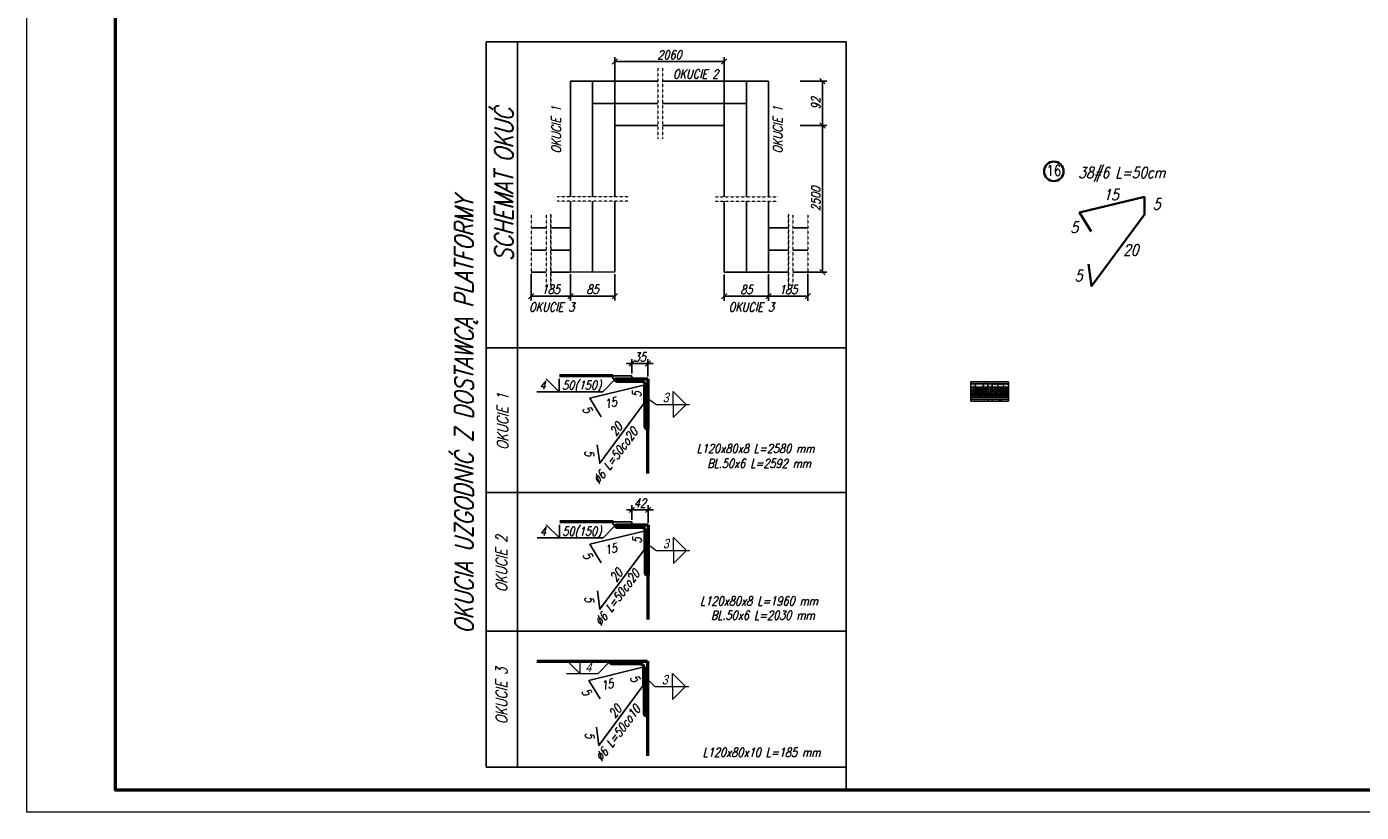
# Model space of a CAD drawing. Header units: millimetres. Extents: x 0 to 1557, y 0 to 1667.
# Tile 1 of 11: x 0 to 750, y 0 to 442. Entities that reach past the tile are written whole.
import ezdxf
from ezdxf.enums import TextEntityAlignment as Align

# ---------------------------------------------------------------- set-up
doc = ezdxf.new("R2010")
doc.units = ezdxf.units.MM
doc.linetypes.add('CONTINOUS', pattern=[0])
doc.linetypes.add('DASHED2', pattern=[0.375, 0.25, -0.125])
for name, color, linetype, lineweight in [('.0.25', 1, 'Continuous', 25), ('.0.35', 2, 'Continuous', 35), ('.0.5', 3, 'Continuous', 50), ('.0wymiar', 7, 'Continuous', 9), ('.tekst', 1, 'Continuous', 20), ('5', 8, 'Continuous', 9), ('6', 3, 'Continuous', 25), ('Fundamenty', 2, 'Continuous', 50)]:
    doc.layers.add(name, color=color, linetype=linetype, lineweight=lineweight)
doc.layers.add('3', color=4, linetype='Continuous')
doc.styles.add('simplex 0.8', font='simplex.shx', dxfattribs={"width": 0.8})
doc.styles.add('simplex 0.8 kursywa', font='simplex.shx', dxfattribs={"width": 0.8, "oblique": 15})
doc.styles.add('simplex 08', font='simplex.shx', dxfattribs={"width": 0.8, "oblique": 15})
doc.styles.get("Standard").update_dxf_attribs({"font": 'arial.ttf'})
doc.dimstyles.new('1-25', dxfattribs={"dimscale": 2.5, "dimtxt": 2, "dimasz": 1.2, "dimexe": 1, "dimexo": 0.5, "dimgap": 0.5, "dimtad": 1, "dimdec": 1, "dimrnd": 0.5, "dimdsep": 46, "dimtxsty": 'simplex 0.8 kursywa', "dimblk": 'OBLIQUE', "dimcen": 0.09, "dimclrd": 256, "dimclre": 256, "dimclrt": 256, "dimadec": 0, "dimazin": 0, "dimtfac": 1, "dimtdec": 1, "dimtix": 1, "dimtmove": 0, "dimatfit": 3, "dimfxl": 5, "dimfxlon": 1, "dimtolj": 1, "dimtzin": 0, "dimarcsym": 0})

# ---------------------------------------------------------------- blocks, each defined once
blk = doc.blocks.new('P-P2')
at = {"color": 0, "linetype": 'ByBlock'}
for points in [[(0, 0), (87.7, 0)], [(45.3, 0), (45.3, 33.8), (79, 0)], [(45.3, 0), (45.3, -33.7), (79, 0)]]:
    blk.add_lwpolyline(points, dxfattribs=at)
at = {"color": 4, "linetype": 'ByBlock', "oblique": 15, "width": 0.8}
blk.add_attdef('A', text='', height=25, dxfattribs=at).set_placement((34.2, 5.3), align=Align.RIGHT)
blk = doc.blocks.new('_Oblique')
at = {"color": 0, "linetype": 'ByBlock', "lineweight": -2}
blk.add_line((-0.5, -0.5), (0.5, 0.5), dxfattribs=at)
blk = doc.blocks.new('*D53')
at = {"lineweight": -2, "transparency": 16777216}
for p, q in [((330.63, 409.9), (330.63, 424.9)), ((330.63, 422.4), (392.1, 422.4)), ((392.1, 409.9), (392.1, 424.9))]:
    blk.add_line(p, q, dxfattribs=at)
at = {"layer": 'Defpoints', "color": 0, "transparency": 16777216}
for p in [(392.1, 422.4), (330.63, 402.88), (392.1, 402.88)]:
    blk.add_point(p, dxfattribs=at)
at = {"lineweight": -2, "transparency": 16777216, "xscale": 3, "yscale": 3, "zscale": 3, "rotation": 180}
blk.add_blockref('_Oblique', (330.63, 422.4), dxfattribs=at)
at = {"lineweight": -2, "transparency": 16777216, "xscale": 3, "yscale": 3, "zscale": 3}
blk.add_blockref('_Oblique', (392.1, 422.4), dxfattribs=at)
at = {"transparency": 16777216, "insert": (361.36, 426.15), "char_height": 5, "attachment_point": 5, "style": 'simplex 0.8 kursywa'}
blk.add_mtext('\\A1;2060', dxfattribs=at)
blk = doc.blocks.new('*D67')
at = {"lineweight": -2, "transparency": 16777216}
for p, q in [((392.1, 302.59), (392.1, 287.82)), ((417.1, 302.59), (417.1, 287.82)), ((392.1, 290.32), (417.1, 290.32))]:
    blk.add_line(p, q, dxfattribs=at)
at = {"layer": 'Defpoints', "color": 0, "transparency": 16777216}
for p in [(392.1, 303.84), (417.1, 303.84), (417.1, 290.32)]:
    blk.add_point(p, dxfattribs=at)
at = {"lineweight": -2, "transparency": 16777216, "xscale": 3, "yscale": 3, "zscale": 3, "rotation": 180}
blk.add_blockref('_Oblique', (392.1, 290.32), dxfattribs=at)
at = {"lineweight": -2, "transparency": 16777216, "xscale": 3, "yscale": 3, "zscale": 3}
blk.add_blockref('_Oblique', (417.1, 290.32), dxfattribs=at)
at = {"transparency": 16777216, "insert": (404.6, 294.07), "char_height": 5, "attachment_point": 5, "style": 'simplex 0.8 kursywa'}
blk.add_mtext('\\A1;85', dxfattribs=at)
blk = doc.blocks.new('*D68')
at = {"lineweight": -2, "transparency": 16777216}
for p, q in [((340.11, 252.41), (337.11, 252.41)), ((340.11, 246.78), (340.11, 254.91)), ((340.11, 252.41), (349.22, 252.41)), ((349.22, 245.12), (349.22, 254.91)), ((349.22, 252.41), (352.22, 252.41))]:
    blk.add_line(p, q, dxfattribs=at)
at = {"layer": 'Defpoints', "color": 0, "transparency": 16777216}
for p in [(349.22, 252.41), (340.11, 245.53), (349.22, 243.87)]:
    blk.add_point(p, dxfattribs=at)
at = {"lineweight": -2, "transparency": 16777216, "xscale": 3, "yscale": 3, "zscale": 3}
blk.add_blockref('_Oblique', (340.11, 252.41), dxfattribs=at)
at = {"lineweight": -2, "transparency": 16777216, "xscale": 3, "yscale": 3, "zscale": 3, "rotation": 180}
blk.add_blockref('_Oblique', (349.22, 252.41), dxfattribs=at)
at = {"transparency": 16777216, "insert": (344.66, 256.16), "char_height": 5, "attachment_point": 5, "style": 'simplex 0.8 kursywa'}
blk.add_mtext('\\A1;35', dxfattribs=at)
blk = doc.blocks.new('*D69')
at = {"lineweight": -2, "transparency": 16777216}
for p, q in [((340.21, 164.62), (340.21, 172.74)), ((349.32, 162.95), (349.32, 172.74)), ((340.21, 170.24), (337.21, 170.24)), ((340.21, 170.24), (349.32, 170.24)), ((349.32, 170.24), (352.32, 170.24))]:
    blk.add_line(p, q, dxfattribs=at)
at = {"layer": 'Defpoints', "color": 0, "transparency": 16777216}
for p in [(349.32, 170.24), (340.21, 163.37), (349.32, 161.7)]:
    blk.add_point(p, dxfattribs=at)
at = {"lineweight": -2, "transparency": 16777216, "xscale": 3, "yscale": 3, "zscale": 3}
blk.add_blockref('_Oblique', (340.21, 170.24), dxfattribs=at)
at = {"lineweight": -2, "transparency": 16777216, "xscale": 3, "yscale": 3, "zscale": 3, "rotation": 180}
blk.add_blockref('_Oblique', (349.32, 170.24), dxfattribs=at)
at = {"transparency": 16777216, "insert": (344.77, 173.99), "char_height": 5, "attachment_point": 5, "style": 'simplex 0.8 kursywa'}
blk.add_mtext('\\A1;42', dxfattribs=at)
blk = doc.blocks.new('SP-V')
at = {"color": 0, "linetype": 'ByBlock'}
for points in [[(0, 0), (81.3, 0)], [(45.3, 0), (79, 33.8)], [(45.3, 0), (45.3, 33.8)]]:
    blk.add_lwpolyline(points, dxfattribs=at)
at = {"color": 4, "linetype": 'ByBlock', "oblique": 15, "width": 0.8}
blk.add_attdef('A', text='', height=25, dxfattribs=at).set_placement((36.4, 5.1), align=Align.RIGHT)
blk = doc.blocks.new('*D54')
at = {"lineweight": -2, "transparency": 16777216}
for p, q in [((434.86, 386.34), (449.86, 386.34)), ((447.36, 303.84), (447.36, 386.34)), ((434.86, 303.84), (449.86, 303.84))]:
    blk.add_line(p, q, dxfattribs=at)
at = {"layer": 'Defpoints', "color": 0, "transparency": 16777216}
for p in [(392.1, 386.34), (447.36, 386.34), (402.76, 303.84)]:
    blk.add_point(p, dxfattribs=at)
at = {"lineweight": -2, "transparency": 16777216, "xscale": 3, "yscale": 3, "zscale": 3}
for p, rotation in [((447.36, 386.34), 90), ((447.36, 303.84), 270)]:
    blk.add_blockref('_Oblique', p, dxfattribs=dict(at, rotation=rotation))
at = {"transparency": 16777216, "insert": (443.61, 345.09), "char_height": 5, "attachment_point": 5, "rotation": 90, "style": 'simplex 0.8 kursywa'}
blk.add_mtext('\\A1;2500', dxfattribs=at)
blk = doc.blocks.new('*D55')
at = {"lineweight": -2, "transparency": 16777216}
for p, q in [((434.86, 411.34), (449.86, 411.34)), ((447.36, 386.34), (447.36, 411.34)), ((434.86, 386.34), (449.86, 386.34))]:
    blk.add_line(p, q, dxfattribs=at)
at = {"layer": 'Defpoints', "color": 0, "transparency": 16777216}
for p in [(417.1, 411.34), (447.36, 411.34), (392.1, 386.34)]:
    blk.add_point(p, dxfattribs=at)
at = {"lineweight": -2, "transparency": 16777216, "xscale": 3, "yscale": 3, "zscale": 3}
for p, rotation in [((447.36, 411.34), 90), ((447.36, 386.34), 270)]:
    blk.add_blockref('_Oblique', p, dxfattribs=dict(at, rotation=rotation))
at = {"transparency": 16777216, "insert": (443.61, 398.84), "char_height": 5, "attachment_point": 5, "rotation": 90, "style": 'simplex 0.8 kursywa'}
blk.add_mtext('\\A1;92', dxfattribs=at)
blk = doc.blocks.new('*T56')
at = {"color": 1, "lineweight": -2}
for p, q in [((0, 0), (21.15, 0)), ((0, 0), (0, -10.97)), ((21.15, 0), (21.15, -10.97)), ((0, -1.12), (2.56, -1.12)), ((0, -3.14), (21.15, -3.14)), ((0, -4.36), (21.15, -4.36)), ((0, -5.46), (21.15, -5.46)), ((0, -6.56), (21.15, -6.56)), ((2.56, -1.12), (2.56, -8.76)), ((6.85, -1.12), (6.85, -8.76)), ((9.41, -1.12), (9.41, -8.76)), ((11.97, -1.12), (11.97, -8.76)), ((15.04, -1.12), (15.04, -8.76)), ((18.21, -1.12), (18.21, -8.76)), ((0, -7.66), (21.15, -7.66)), ((0, -8.76), (21.15, -8.76)), ((0, -9.87), (9.41, -9.87)), ((0, -10.97), (21.15, -10.97)), ((9.41, -9.87), (9.41, -10.97)), ((11.97, -9.87), (11.97, -10.97))]:
    blk.add_line(p, q, dxfattribs=at)
at = {"color": 0, "lineweight": -2}
for p, q in [((2.56, -1.12), (21.15, -1.12)), ((9.41, -9.87), (21.15, -9.87))]:
    blk.add_line(p, q, dxfattribs=at)
at = {"color": 4, "attachment_point": 5}
for s, insert, char_height, width in [('NR', (1.28, -2.13), 0.411, 2.5379), ('Opis', (4.71, -2.13), 0.411, 4.2607), ('WYKAZ STALI KSZTAŁTOWEJ ', (10.58, -0.56), 0.4934, 21.1274), ('L [mm]', (8.13, -2.13), 0.411, 2.5379), ('Ilość', (10.69, -2.13), 0.411, 2.5379), ('Masa jedn. [kg/m]', (13.5, -2.13), 0.4112, 3.0378), ('Masa elem. [kg]', (16.62, -2.13), 0.4112, 3.1475), ('Masa całk. [kg]', (19.68, -2.13), 0.4112, 2.9198), ('RAZEM DLA 1 SZTUKI', (4.71, -10.42), 0.4112, 9.3858), ('kg', (10.69, -10.42), 0.411, 2.5379)]:
    blk.add_mtext(s, dxfattribs=dict(at, insert=insert, char_height=char_height, width=width))
at = {"color": 4, "char_height": 0.45, "attachment_point": 5, "style": 'simplex 08'}
for s, insert, width in [('4', (1.28, -7.11), 2.5379), ('3', (1.28, -6.01), 2.5379), ('2', (1.28, -4.91), 2.5379), ('1', (1.28, -3.75), 2.5379), ('L 10x80x120', (4.71, -6.01), 4.2607), ('L 8x80x120', (4.71, -3.75), 4.2607), ('L 8x80x120', (4.71, -4.91), 4.2607), ('BL 6x50', (4.71, -7.11), 4.2607), ('2580', (8.13, -3.75), 2.5379), ('2592', (8.13, -7.11), 2.5379), ('206', (8.13, -4.91), 2.5379), ('185', (8.13, -6.01), 2.5379), ('2', (10.69, -3.75), 2.5379), ('2', (10.69, -6.01), 2.5379), ('2', (10.69, -7.11), 2.5379), ('1', (10.69, -4.91), 2.5379), ('12,20', (13.5, -3.75), 3.0378), ('12,20', (13.5, -4.91), 3.0378), ('15,00', (13.5, -6.01), 3.0378), ('2,36', (13.5, -7.11), 3.0378), ('5', (1.28, -8.21), 2.5379), ('BL 6x50', (4.71, -8.21), 4.2607), ('2030', (8.13, -8.21), 2.5379), ('1', (10.69, -8.21), 2.5379), ('2,36', (13.5, -8.21), 3.0378)]:
    blk.add_mtext(s, dxfattribs=dict(at, insert=insert, width=width))
at = {"color": 0, "char_height": 0.45, "attachment_point": 5, "style": 'simplex 0.8 kursywa'}
for s, insert, width in [('31.48', (16.62, -3.75), 3.1475), ('2.51', (16.62, -4.91), 3.1475), ('2.78', (16.62, -6.01), 3.1475), ('6.12', (16.62, -7.11), 3.1475), ('62.95', (19.68, -3.75), 2.9198), ('12.23', (19.68, -7.11), 2.9198), ('5.55', (19.68, -6.01), 2.9198), ('2.51', (19.68, -4.91), 2.9198), ('88.04', (16.56, -10.42), 9.1544), ('4.79', (16.62, -8.21), 3.1475), ('4.79', (19.68, -8.21), 2.9198)]:
    blk.add_mtext(s, dxfattribs=dict(at, insert=insert, width=width))
blk = doc.blocks.new('*D57')
at = {"lineweight": -2, "transparency": 16777216}
for p, q in [((283.6, 302.73), (283.6, 287.96)), ((305.63, 302.73), (305.63, 287.96)), ((283.6, 290.46), (305.63, 290.46))]:
    blk.add_line(p, q, dxfattribs=at)
at = {"layer": 'Defpoints', "color": 0, "transparency": 16777216}
for p in [(283.6, 303.98), (305.63, 303.98), (305.63, 290.46)]:
    blk.add_point(p, dxfattribs=at)
at = {"lineweight": -2, "transparency": 16777216, "xscale": 3, "yscale": 3, "zscale": 3, "rotation": 180}
blk.add_blockref('_Oblique', (283.6, 290.46), dxfattribs=at)
at = {"lineweight": -2, "transparency": 16777216, "xscale": 3, "yscale": 3, "zscale": 3}
blk.add_blockref('_Oblique', (305.63, 290.46), dxfattribs=at)
at = {"transparency": 16777216, "insert": (294.61, 294.21), "char_height": 5, "attachment_point": 5, "style": 'simplex 0.8 kursywa'}
blk.add_mtext('\\A1;185', dxfattribs=at)
blk = doc.blocks.new('*D58')
at = {"lineweight": -2, "transparency": 16777216}
for p, q in [((305.63, 302.73), (305.63, 287.96)), ((330.63, 302.73), (330.63, 287.96)), ((305.63, 290.46), (330.63, 290.46))]:
    blk.add_line(p, q, dxfattribs=at)
at = {"layer": 'Defpoints', "color": 0, "transparency": 16777216}
for p in [(305.63, 303.98), (330.63, 303.98), (330.63, 290.46)]:
    blk.add_point(p, dxfattribs=at)
at = {"lineweight": -2, "transparency": 16777216, "xscale": 3, "yscale": 3, "zscale": 3, "rotation": 180}
blk.add_blockref('_Oblique', (305.63, 290.46), dxfattribs=at)
at = {"lineweight": -2, "transparency": 16777216, "xscale": 3, "yscale": 3, "zscale": 3}
blk.add_blockref('_Oblique', (330.63, 290.46), dxfattribs=at)
at = {"transparency": 16777216, "insert": (318.13, 294.21), "char_height": 5, "attachment_point": 5, "style": 'simplex 0.8 kursywa'}
blk.add_mtext('\\A1;85', dxfattribs=at)
blk = doc.blocks.new('*D59')
at = {"lineweight": -2, "transparency": 16777216}
for p, q in [((417.1, 302.82), (417.1, 287.82)), ((439.13, 302.82), (439.13, 287.82)), ((417.1, 290.32), (439.13, 290.32))]:
    blk.add_line(p, q, dxfattribs=at)
at = {"layer": 'Defpoints', "color": 0, "transparency": 16777216}
for p in [(417.1, 304.52), (439.13, 304.52), (439.13, 290.32)]:
    blk.add_point(p, dxfattribs=at)
at = {"lineweight": -2, "transparency": 16777216, "xscale": 3, "yscale": 3, "zscale": 3, "rotation": 180}
blk.add_blockref('_Oblique', (417.1, 290.32), dxfattribs=at)
at = {"lineweight": -2, "transparency": 16777216, "xscale": 3, "yscale": 3, "zscale": 3}
blk.add_blockref('_Oblique', (439.13, 290.32), dxfattribs=at)
at = {"transparency": 16777216, "insert": (428.11, 294.07), "char_height": 5, "attachment_point": 5, "style": 'simplex 0.8 kursywa'}
blk.add_mtext('\\A1;185', dxfattribs=at)

msp = doc.modelspace()

# ---------------------------------------------------------------- linework, layer by layer
at = {"layer": '.0.35', "ltscale": 2}
msp.add_lwpolyline([(598.35, 326.75), (591.86, 337.43), (628.31, 346.25), (628.31, 336.25), (598.58, 296.05), (596.89, 308.43)], dxfattribs=at)
at = {"layer": '.0.35'}
msp.add_circle((577.42, 360.6), 5.5, dxfattribs=at)
at = {"layer": '.0.5'}
msp.add_line((286.69, 85.12), (317.9, 85.12), dxfattribs=at)
msp.add_lwpolyline([(1512.5, 12.5), (50, 12.5), (50, 1512.5), (1512.5, 1512.5), (1512.5, 12.5)], dxfattribs=at)
at = {"layer": '.0wymiar'}
msp.add_lwpolyline([(0, 1525), (1525, 1525), (1525, 0), (0, 0)], close=True, dxfattribs=at)
at = {"color": 8, "linetype": 'CONTINOUS'}
for p, q in [((258.28, 433.37), (258.28, 25.42)), ((258.28, 433.37), (460.59, 433.37)), ((460.59, 433.37), (460.59, 12.5)), ((258.28, 261.23), (460.59, 261.23)), ((258.28, 179.85), (460.59, 179.85)), ((258.28, 101.94), (460.59, 101.94)), ((258.28, 25.42), (460.59, 25.42))]:
    msp.add_line(p, q, dxfattribs=at)
at = {"color": 0, "linetype": 'ByBlock'}
for p, q in [((299.33, 236.63), (292, 243.95)), ((299.33, 236.63), (299.33, 243.95)), ((323.94, 236.63), (286.81, 236.63)), ((299.43, 154.46), (292.11, 161.78)), ((299.43, 154.46), (299.43, 161.78)), ((324.05, 154.46), (286.91, 154.46))]:
    msp.add_line(p, q, dxfattribs=at)
at = {"color": 8, "linetype": 'CONTINOUS'}
for points in [[(276, 433.37), (276, 101.94)], [(276, 433.37), (276, 25.42)]]:
    msp.add_lwpolyline(points, dxfattribs=at)
at = {"layer": '3'}
for p, q in [((305.63, 346.34), (305.63, 411.34)), ((305.63, 411.34), (330.63, 411.34)), ((318.13, 411.34), (318.13, 346.34)), ((330.63, 411.34), (354.86, 411.34)), ((330.63, 386.34), (330.63, 411.34)), ((330.63, 411.34), (330.63, 346.34)), ((357.36, 411.34), (392.1, 411.34)), ((392.1, 386.34), (392.1, 411.34)), ((392.1, 386.34), (392.1, 411.34)), ((392.1, 411.34), (392.1, 346.34)), ((417.1, 411.34), (392.1, 411.34)), ((404.6, 411.34), (404.6, 346.34)), ((417.1, 346.34), (417.1, 411.34)), ((318.13, 398.84), (354.86, 398.84)), ((357.36, 398.84), (404.6, 398.84)), ((330.63, 386.34), (354.86, 386.34)), ((357.36, 386.34), (392.1, 386.34)), ((305.63, 303.84), (305.63, 343.84)), ((318.13, 343.84), (318.13, 303.84)), ((330.63, 343.84), (330.63, 303.84)), ((392.1, 343.84), (392.1, 303.84)), ((404.6, 343.84), (404.6, 303.84)), ((417.1, 303.84), (417.1, 343.84)), ((283.6, 328.84), (292.11, 328.84)), ((294.61, 328.84), (305.63, 328.84)), ((428.11, 328.84), (417.1, 328.84)), ((439.13, 328.84), (430.61, 328.84)), ((283.6, 316.34), (292.11, 316.34)), ((294.61, 316.34), (305.63, 316.34)), ((428.11, 316.34), (417.1, 316.34)), ((439.13, 316.34), (430.61, 316.34)), ((283.6, 303.84), (292.11, 303.84)), ((294.61, 303.84), (305.63, 303.84)), ((305.63, 303.84), (330.63, 303.98)), ((392.1, 303.84), (417.1, 303.84)), ((428.11, 303.84), (417.1, 303.84)), ((439.13, 303.84), (430.61, 303.84))]:
    msp.add_line(p, q, dxfattribs=at)
at = {"layer": '3', "color": 2}
for points in [[(329.49, 243.87), (340.11, 243.87), (340.11, 245.53), (329.49, 245.53)], [(329.6, 161.7), (340.21, 161.7), (340.21, 163.37), (329.6, 163.37)]]:
    msp.add_lwpolyline(points, close=True, dxfattribs=at)
at = {"layer": '5', "color": 9, "linetype": 'DASHED2', "ltscale": 0.1}
for p, q in [((354.86, 418.84), (354.86, 378.84)), ((357.36, 418.84), (357.36, 378.84)), ((338.13, 346.34), (298.13, 346.34)), ((387.23, 346.34), (421.97, 346.34)), ((338.13, 343.84), (298.13, 343.84)), ((387.23, 343.84), (421.97, 343.84)), ((283.6, 336.34), (283.6, 296.34)), ((292.11, 336.34), (292.11, 296.34)), ((294.55, 336.48), (294.55, 296.48)), ((294.61, 336.34), (294.61, 296.34)), ((428.11, 336.34), (428.11, 296.34)), ((428.17, 336.48), (428.17, 296.48)), ((430.61, 336.34), (430.61, 296.34)), ((439.12, 336.34), (439.12, 296.34))]:
    msp.add_line(p, q, dxfattribs=at)
at = {"layer": '5'}
for p, q in [((323.94, 236.63), (330.99, 243.87)), ((353.65, 229.5), (346.93, 234.32)), ((324.05, 154.46), (331.1, 161.7)), ((353.75, 147.34), (347.03, 152.16)), ((321.03, 77.88), (328.08, 85.12)), ((353.13, 70.75), (346.42, 77.47))]:
    msp.add_line(p, q, dxfattribs=at)
at = {"layer": '6'}
for points in [[(322.88, 222.56), (316.56, 232.97), (346.93, 240.33), (346.93, 229.91), (322.16, 196.41), (320.75, 206.73)], [(322.98, 140.39), (316.66, 150.81), (347.03, 158.16), (347.03, 147.74), (322.26, 114.24), (320.85, 124.56)], [(322.37, 63.81), (316.04, 74.22), (346.42, 81.58), (346.42, 71.16), (321.64, 37.66), (320.23, 47.98)]]:
    msp.add_lwpolyline(points, dxfattribs=at)
at = {"layer": 'Fundamenty'}
msp.add_line((299.26, 85.12), (328.08, 85.12), dxfattribs=at)
at = {"layer": 'Fundamenty', "flags": 128}
for points in [[(329.49, 245.53), (299.57, 245.53)], [(349.22, 190.61), (349.22, 215.64)], [(329.6, 163.37), (299.67, 163.37)], [(349.32, 108.44), (349.32, 133.47)], [(348.92, 54.28), (348.92, 54.28), (348.92, 31.86)]]:
    msp.add_lwpolyline(points, dxfattribs=at)
at = {"layer": 'Fundamenty'}
for points in [[(349.22, 243.87), (349.22, 215.64), (348.8, 215.64, -0.414214), (347.76, 216.68), (347.76, 240.33, 0.414214), (345.68, 242.41), (332.03, 242.41, -0.414214), (330.99, 243.45), (330.99, 243.87)], [(349.32, 161.7), (349.32, 133.47), (348.91, 133.47, -0.414214), (347.87, 134.51), (347.87, 158.16, 0.414214), (345.78, 160.24), (332.14, 160.24, -0.414214), (331.1, 161.29), (331.1, 161.7)], [(348.92, 85.12), (348.92, 54.28), (348.5, 54.28, -0.414214), (347.25, 55.53), (347.25, 80.95, 0.414214), (344.75, 83.45), (329.33, 83.45, -0.414214), (328.08, 84.7), (328.08, 85.12)]]:
    msp.add_lwpolyline(points, format="xyb", close=True, dxfattribs=at)

# ---------------------------------------------------------------- block references
msp.add_blockref('*T56', (530.84, 242.26))
at = {"layer": '5'}
ref = msp.add_blockref('P-P2', (353.65, 229.5), dxfattribs=dict(at, xscale=0.2170135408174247, yscale=0.2170135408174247, zscale=0.2170135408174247))
ref.add_attrib('A', '3', dxfattribs={"layer": '0', "color": 4, "linetype": 'ByBlock', "height": 5.43, "oblique": 15, "width": 0.8}).set_placement((360.86, 230.64), align=Align.RIGHT)
ref = msp.add_blockref('P-P2', (353.75, 147.34), dxfattribs=dict(at, xscale=0.2170135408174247, yscale=0.2170135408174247, zscale=0.2170135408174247))
ref.add_attrib('A', '3', dxfattribs={"layer": '0', "color": 4, "linetype": 'ByBlock', "height": 5.43, "oblique": 15, "width": 0.8}).set_placement((360.97, 148.48), align=Align.RIGHT)
ref = msp.add_blockref('SP-V', (321.03, 77.88), dxfattribs=dict(at, xscale=-0.2170135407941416, yscale=0.2170135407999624, zscale=0.2170135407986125))
ref.add_attrib('A', '4', dxfattribs={"layer": '0', "color": 4, "linetype": 'ByBlock', "height": 5.43, "oblique": 15, "width": 0.8}).set_placement((317.45, 78.98), align=Align.RIGHT)
ref = msp.add_blockref('P-P2', (353.13, 70.75), dxfattribs=dict(at, xscale=0.2170135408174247, yscale=0.2170135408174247, zscale=0.2170135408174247))
ref.add_attrib('A', '3', dxfattribs={"layer": '0', "color": 4, "linetype": 'ByBlock', "height": 5.43, "oblique": 15, "width": 0.8}).set_placement((360.35, 71.89), align=Align.RIGHT)

# ---------------------------------------------------------------- texts
at = {"layer": '.0.25', "color": 7, "insert": (577.42, 361.06), "char_height": 6, "width": 346.8074, "attachment_point": 5, "style": 'simplex 0.8'}
msp.add_mtext('16', dxfattribs=at)
at = {"layer": '.tekst', "color": 7, "style": 'simplex 0.8', "oblique": 15, "width": 0.8}
msp.add_text('38#6 L=50cm', height=6.25, dxfattribs=at).set_placement((615.58, 363.02), align=Align.TOP_CENTER)
at = {"layer": '.tekst', "style": 'simplex 0.8', "oblique": 15, "width": 0.8}
for s, p in [('15', (609.57, 342.48)), ('5', (588.87, 324.06)), ('20', (620.69, 311.34)), ('5', (591.28, 296.84))]:
    msp.add_text(s, height=6.25, dxfattribs=at).set_placement(p, align=Align.BOTTOM_CENTER)
msp.add_text('5', height=6.25, dxfattribs=at).set_placement((633.05, 342.13), align=Align.MIDDLE_LEFT)
at = {"layer": '5', "color": 2, "style": 'simplex 08', "oblique": 15, "width": 0.8}
for s, height, p in [('SCHEMAT OKUĆ', 10.4167, (276.58, 353.17)), ('OKUCIE 1', 6.25, (272.53, 219.84)), ('OKUCIE 2', 6.25, (271.92, 139.88)), ('OKUCIE 3', 6.25, (271.92, 65.53))]:
    msp.add_text(s, height=height, rotation=90, dxfattribs=at).set_placement(p, align=Align.BOTTOM_CENTER)
at = {"layer": '5', "color": 4, "style": 'simplex 08', "oblique": 15, "width": 0.8}
for s, height, rotation, p in [('OKUCIA UZGODNIĆ Z DOSTAWCĄ PLATFORMY', 10.4167, 90, (254.15, 223.48)), ('15', 5, 13.60576, (329.13, 226.43)), ('5', 5, 90, (346.93, 235.12)), ('5', 5, 301.2639, (311.75, 224.64)), ('20', 5, 53.51954, (334.54, 213.16)), ('5', 5, 277.78467, (312.24, 201.57)), ('15', 5, 13.60576, (329.23, 144.26)), ('5', 5, 90, (347.03, 152.95)), ('5', 5, 301.2639, (311.86, 142.48)), ('20', 5, 53.51954, (334.65, 130.99)), ('5', 5, 277.78467, (312.34, 119.4)), ('5', 5, 301.2639, (338.47, 73.33)), ('5', 5, 301.2639, (311.27, 65.72)), ('15', 5, 13.60576, (327.22, 67.96)), ('20', 5, 53.51954, (334.03, 54.41)), ('5', 5, 277.78467, (312.55, 42.82))]:
    msp.add_text(s, height=height, rotation=rotation, dxfattribs=at).set_placement(p, align=Align.BOTTOM_CENTER)
for p in [(305.65, 236.31), (305.75, 154.14)]:
    msp.add_text('4   50(150)', height=5, dxfattribs=at).set_placement(p, align=Align.BOTTOM_CENTER)
for s, p in [('%%C6 L=50co20', (328.91, 202.03)), ('%%C6 L=50co20', (329.98, 122.21)), ('%%C6 L=50co10', (330.34, 46.01))]:
    msp.add_text(s, height=5, rotation=53.51954, dxfattribs=at).set_placement(p, align=Align.TOP_CENTER)
at = {"layer": '6', "color": 4, "style": 'simplex 08', "oblique": 15, "width": 0.8}
for s, p in [('OKUCIE 2', (388.83, 411.34)), ('OKUCIE 3', (307.95, 280.23)), ('OKUCIE 3', (420.11, 280.23))]:
    msp.add_text(s, height=5, dxfattribs=at).set_placement(p, align=Align.BOTTOM_RIGHT)
msp.add_text('OKUCIE 1', height=5.208, rotation=90, dxfattribs=at).set_placement((301.83, 397.3), align=Align.BOTTOM_RIGHT)
msp.add_text('OKUCIE 1', height=5.208, rotation=90, dxfattribs=at).set_placement((419.6, 397.3), align=Align.TOP_RIGHT)
for s, p in [('L120x80x8 L=2580 mm', (376.62, 200.66)), ('BL.50x6 L=2592 mm', (382.54, 192.28)), ('L120x80x8 L=1960 mm', (378.56, 114.89)), ('BL.50x6 L=2030 mm', (384.63, 106.88)), ('L120x80x10 L=185 mm', (379.94, 29.76))]:
    msp.add_text(s, height=5, dxfattribs=at).set_placement(p, align=Align.BOTTOM_LEFT)

# ---------------------------------------------------------------- dimensions: what is measured, and where the dimension line sits
for base, p1, p2, text, picture, middle in [((392.1, 422.4), (330.63, 402.88), (392.1, 402.88), '2060', '*D53', (361.36, 426.15)), ((439.13, 290.32), (417.1, 304.52), (439.13, 304.52), '185', '*D59', (428.11, 294.07))]:
    dim = msp.add_linear_dim(base=base, p1=p1, p2=p2, text=text, dimstyle='1-25')
    dim.commit()
    dim.dimension.update_dxf_attribs({"geometry": picture, "text_midpoint": middle})
for base, p1, p2, text, picture, middle in [((447.36, 411.34), (392.1, 386.34), (417.1, 411.34), '92', '*D55', (443.61, 398.84)), ((447.36, 386.34), (402.76, 303.84), (392.1, 386.34), '2500', '*D54', (443.61, 345.09))]:
    dim = msp.add_linear_dim(base=base, p1=p1, p2=p2, angle=90, text=text, dimstyle='1-25')
    dim.commit()
    dim.dimension.update_dxf_attribs({"geometry": picture, "text_midpoint": middle})
for base, p1, p2, text, picture, middle in [((305.63, 290.46), (283.6, 303.98), (305.63, 303.98), '185', '*D57', (294.61, 294.21)), ((330.63, 290.46), (305.63, 303.98), (330.63, 303.98), '85', '*D58', (318.13, 294.21)), ((417.1, 290.32), (392.1, 303.84), (417.1, 303.84), '85', '*D67', (404.6, 294.07)), ((349.22, 252.41), (340.11, 245.53), (349.22, 243.87), '35', '*D68', (344.66, 256.16)), ((349.32, 170.24), (340.21, 163.37), (349.32, 161.7), '42', '*D69', (344.77, 173.99))]:
    dim = msp.add_linear_dim(base=base, p1=p1, p2=p2, text=text, dimstyle='1-25', override={"dimfxl": 5})
    dim.commit()
    dim.dimension.update_dxf_attribs({"geometry": picture, "text_midpoint": middle})

doc.saveas('drawing.dxf')
